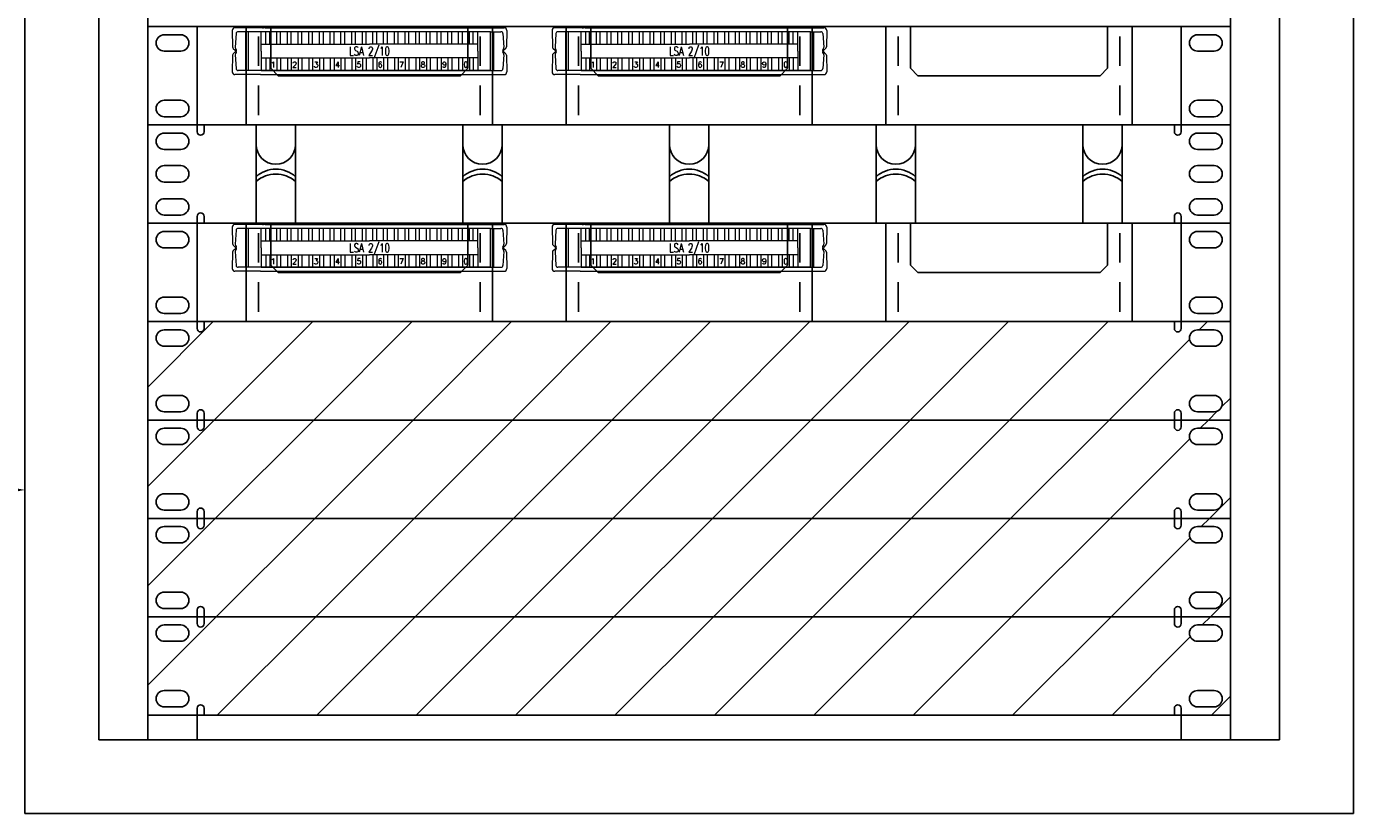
# Model space of a CAD drawing. Header units: millimetres. Extents: x 94562 to 148980, y -25377 to 3008.
# Tile 101 of 140: x 102999 to 103599, y -22596 to -22241. Entities that reach past the tile are written whole.
import ezdxf
from ezdxf.enums import TextEntityAlignment as Align

# ---------------------------------------------------------------- set-up
doc = ezdxf.new("R2010")
doc.units = ezdxf.units.MM
for name, color, linetype, lineweight in [('LSA_NIEROZL', 8, 'Continuous', 9), ('LSA_OPIS', 7, 'Continuous', 5), ('NR_KAT', 7, 'Continuous', 0)]:
    doc.layers.add(name, color=color, linetype=linetype, lineweight=lineweight)
doc.layers.add('tt_pomoc', color=42, linetype='Continuous')
doc.layers.add('tt_symbole', color=40, linetype='Continuous')
doc.styles.add('ROMANS', font='romans', dxfattribs={"width": 0.85})

# ---------------------------------------------------------------- blocks, each defined once
blk = doc.blocks.new('IT_szafa_wisząca_12U')
for p, q in [((281.388, 1503.752), (221.38, 1503.752)), ((221.38, 1441.522), (221.38, 1503.752)), ((281.388, 1441.522), (281.388, 1503.752)), ((224.714, 1500.418), (278.054, 1500.418)), ((224.714, 1444.856), (224.714, 1500.418)), ((226.937, 1444.856), (226.937, 1500.418)), ((229.159, 1499.307), (229.159, 1500.418)), ((273.609, 1499.307), (273.609, 1500.418)), ((275.832, 1444.856), (275.832, 1500.418)), ((278.054, 1444.856), (278.054, 1500.418)), ((221.38, 1493.307), (223.603, 1493.307)), ((221.38, 1484.417), (221.38, 1493.307)), ((223.603, 1493.307), (221.38, 1484.417)), ((223.603, 1493.307), (223.603, 1484.417)), ((279.165, 1493.307), (281.388, 1493.307)), ((279.165, 1484.417), (279.165, 1493.307)), ((281.388, 1493.307), (279.165, 1484.417)), ((281.388, 1493.307), (281.388, 1484.417)), ((223.603, 1484.417), (221.38, 1484.417)), ((281.388, 1484.417), (279.165, 1484.417)), ((229.159, 1444.856), (229.159, 1445.967)), ((273.609, 1444.856), (273.609, 1445.967)), ((224.714, 1444.856), (278.054, 1444.856)), ((221.38, 1441.522), (281.388, 1441.522))]:
    blk.add_line(p, q)
blk = doc.blocks.new('IT_Zaślepka_1U')
h = blk.add_hatch()
h.set_pattern_fill('ANSI31', color=0)
h.set_pattern_definition([(45, (7401.7468, -13729.1714), (-2.245064, 2.245064), [])])
h.paths.add_polyline_path([(2.534, 4.445), (2.534, 4.134, -1), (2.222, 4.134), (2.222, 4.445), (0, 4.445), (0, 0), (2.222, 0), (2.222, 0.311, -1), (2.534, 0.311), (2.534, 0), (46.361, 0), (46.361, 0.311, -1), (46.672, 0.311), (46.672, 0), (48.895, 0), (48.895, 4.445), (46.672, 4.445), (46.672, 4.134, -1), (46.361, 4.134), (46.361, 4.445)])
h.paths.add_polyline_path([(1.482, 3.334), (0.741, 3.334, -1), (0.741, 4.075), (1.482, 4.075, -1)], flags=16)
h.paths.add_polyline_path([(1.482, 0.37), (0.741, 0.37, -1), (0.741, 1.111), (1.482, 1.111, -1)], flags=16)
h.paths.add_polyline_path([(47.413, 4.075), (48.154, 4.075, -1), (48.154, 3.334), (47.413, 3.334, -1)], flags=16)
h.paths.add_polyline_path([(47.413, 1.111), (48.154, 1.111, -1), (48.154, 0.37), (47.413, 0.37, -1)], flags=16)
at = {"color": 0}
for p, q in [((0, 4.445), (0, 0)), ((0, 4.445), (2.222, 4.445)), ((2.222, 4.445), (2.222, 4.134)), ((46.361, 4.445), (2.534, 4.445)), ((2.534, 4.134), (2.534, 4.445)), ((46.361, 4.445), (46.361, 4.134)), ((46.672, 4.134), (46.672, 4.445)), ((48.895, 4.445), (46.672, 4.445)), ((48.895, 0), (48.895, 4.445)), ((0.741, 4.075), (1.482, 4.075)), ((47.413, 4.075), (48.154, 4.075)), ((0.741, 3.334), (1.482, 3.334)), ((47.413, 3.334), (48.154, 3.334)), ((0.741, 1.111), (1.482, 1.111)), ((47.413, 1.111), (48.154, 1.111)), ((0, 0), (2.222, 0)), ((2.222, 0), (0, 0)), ((0.741, 0.37), (1.482, 0.37)), ((2.222, 0), (2.222, 0.311)), ((2.534, 0.311), (2.534, 0)), ((2.534, 0), (46.361, 0)), ((46.361, 0), (2.534, 0)), ((46.361, 0), (46.361, 0.311)), ((46.672, 0.311), (46.672, 0)), ((46.672, 0), (48.895, 0)), ((48.895, 0), (46.672, 0)), ((47.413, 0.37), (48.154, 0.37))]:
    blk.add_line(p, q, dxfattribs=at)
blk.add_lwpolyline([(0, 4.445), (48.895, 4.445), (48.895, 0), (0, 0)], close=True, dxfattribs=at)
for centre, radius, start, end in [((0.741, 3.704), 0.37, 90, 270), ((1.482, 3.704), 0.37, 270, 90), ((2.378, 4.134), 0.156, 180, 0), ((46.517, 4.134), 0.156, 180, 0), ((47.413, 3.704), 0.37, 90, 270), ((48.154, 3.704), 0.37, 270, 90), ((0.741, 0.741), 0.37, 90, 270), ((1.482, 0.741), 0.37, 270, 90), ((47.413, 0.741), 0.37, 90, 270), ((48.154, 0.741), 0.37, 270, 90), ((2.378, 0.311), 0.156, 0, 180), ((46.517, 0.311), 0.156, 0, 180)]:
    blk.add_arc(centre, radius, start, end, dxfattribs=at)
blk = doc.blocks.new('IT_wieszka1U')
at = {"color": 0}
for p, q in [((2.222, 4.445), (0, 4.445)), ((0, 4.445), (0, 0)), ((2.222, 4.445), (2.222, 4.134)), ((46.361, 4.445), (2.534, 4.445)), ((2.534, 4.134), (2.534, 4.445)), ((4.889, 4.445), (4.889, 0)), ((6.668, 4.445), (6.668, 0)), ((14.224, 4.445), (14.224, 0)), ((16.002, 4.445), (16.002, 0)), ((23.559, 4.445), (23.559, 0)), ((25.336, 4.445), (25.336, 0)), ((32.893, 4.445), (32.893, 0)), ((34.671, 4.445), (34.671, 0)), ((42.227, 4.445), (42.227, 0)), ((44.005, 4.445), (44.005, 0)), ((46.361, 4.445), (46.361, 4.134)), ((46.672, 4.134), (46.672, 4.445)), ((48.895, 4.445), (46.672, 4.445)), ((48.895, 0), (48.895, 4.445)), ((0.741, 4.075), (1.482, 4.075)), ((47.413, 4.075), (48.154, 4.075)), ((0.741, 3.334), (1.482, 3.334)), ((47.413, 3.334), (48.154, 3.334)), ((0.741, 2.604), (1.482, 2.604)), ((47.413, 2.604), (48.154, 2.604)), ((0.741, 1.863), (1.482, 1.863)), ((47.413, 1.863), (48.154, 1.863)), ((0.741, 1.111), (1.482, 1.111)), ((47.413, 1.111), (48.154, 1.111)), ((0, 0), (2.222, 0)), ((0.741, 0.37), (1.482, 0.37)), ((2.222, 0), (2.222, 0.311)), ((2.534, 0.311), (2.534, 0)), ((2.534, 0), (46.361, 0)), ((46.361, 0), (46.361, 0.311)), ((46.672, 0.311), (46.672, 0)), ((46.672, 0), (48.895, 0)), ((47.413, 0.37), (48.154, 0.37))]:
    blk.add_line(p, q, dxfattribs=at)
for centre, radius, start, end in [((0.741, 3.704), 0.37, 90, 270), ((1.482, 3.704), 0.37, 270, 90), ((2.378, 4.134), 0.156, 180, 0), ((46.517, 4.134), 0.156, 180, 0), ((47.413, 3.704), 0.37, 90, 270), ((48.154, 3.704), 0.37, 270, 90), ((5.778, 3.556), 0.889, 180, 0), ((15.113, 3.556), 0.889, 180, 0), ((24.447, 3.556), 0.889, 180, 0), ((33.782, 3.556), 0.889, 180, 0), ((43.117, 3.556), 0.889, 180, 0), ((0.741, 2.234), 0.37, 90, 270), ((1.482, 2.234), 0.37, 270, 90), ((5.778, 1.111), 1.334, 48.18969, 131.81031), ((15.113, 1.111), 1.334, 48.18969, 131.81031), ((24.447, 1.111), 1.334, 48.18969, 131.81031), ((33.782, 1.111), 1.334, 48.18969, 131.81031), ((43.117, 1.111), 1.334, 48.18969, 131.81031), ((47.413, 2.234), 0.37, 90, 270), ((48.154, 2.234), 0.37, 270, 90), ((5.778, 0.889), 1.334, 48.18969, 131.81031), ((15.113, 0.889), 1.334, 48.18969, 131.81031), ((24.447, 0.889), 1.334, 48.18969, 131.81031), ((33.782, 0.889), 1.334, 48.18969, 131.81031), ((43.117, 0.889), 1.334, 48.18969, 131.81031), ((0.741, 0.741), 0.37, 90, 270), ((1.482, 0.741), 0.37, 270, 90), ((47.413, 0.741), 0.37, 90, 270), ((48.154, 0.741), 0.37, 270, 90), ((2.378, 0.311), 0.156, 0, 180), ((46.517, 0.311), 0.156, 0, 180)]:
    blk.add_arc(centre, radius, start, end, dxfattribs=at)
blk = doc.blocks.new('zw$BDEB')
at = {"layer": 'LSA_NIEROZL'}
for p, q in [((0.02, 20.78), (0.17, 13.32)), ((12.91, 22.01), (1.23, 22.01)), ((1.76, 19.35), (1.33, 13.13)), ((7.36, 20.2), (2.66, 20.2)), ((6.05, 20.2), (6.05, 2.65)), ((116.68, 20.2), (7.36, 20.2)), ((7.36, 2.65), (7.36, 20.2)), ((13.64, 22.01), (12.91, 22.01)), ((13.11, 11.42), (13.11, 20.2)), ((13.64, 22.01), (14.19, 22.01)), ((14.93, 22.01), (14.19, 22.01)), ((14.93, 22.01), (108.92, 22.01)), ((15.23, 14.53), (15.23, 20.2)), ((16.94, 14.53), (16.94, 20.2)), ((20.07, 14.53), (20.07, 20.2)), ((21.78, 14.53), (21.78, 20.2)), ((24.91, 14.53), (24.91, 20.2)), ((26.62, 14.53), (26.62, 20.2)), ((29.75, 14.53), (29.75, 20.2)), ((31.47, 14.53), (31.47, 20.2)), ((34.59, 14.53), (34.59, 20.2)), ((36.31, 14.53), (36.31, 20.2)), ((39.43, 14.53), (39.43, 20.2)), ((41.15, 14.53), (41.15, 20.2)), ((44.27, 14.53), (44.27, 20.2)), ((45.99, 14.53), (45.99, 20.2)), ((49.11, 14.53), (49.11, 20.2)), ((50.83, 14.53), (50.83, 20.2)), ((53.96, 14.53), (53.96, 20.2)), ((55.67, 14.53), (55.67, 20.2)), ((58.8, 14.53), (58.8, 20.2)), ((60.51, 14.53), (60.51, 20.2)), ((116.68, 20.2), (62.02, 20.2)), ((63.54, 14.53), (63.54, 20.2)), ((65.25, 14.53), (65.25, 20.2)), ((68.38, 14.53), (68.38, 20.2)), ((70.09, 14.53), (70.09, 20.2)), ((73.22, 14.53), (73.22, 20.2)), ((74.93, 14.53), (74.93, 20.2)), ((78.06, 14.53), (78.06, 20.2)), ((79.77, 14.53), (79.77, 20.2)), ((82.9, 14.53), (82.9, 20.2)), ((84.61, 14.53), (84.61, 20.2)), ((87.74, 14.53), (87.74, 20.2)), ((89.45, 14.53), (89.45, 20.2)), ((92.58, 14.53), (92.58, 20.2)), ((94.3, 14.53), (94.3, 20.2)), ((97.42, 14.53), (97.42, 20.2)), ((99.14, 14.53), (99.14, 20.2)), ((102.26, 14.53), (102.26, 20.2)), ((103.98, 14.53), (103.98, 20.2)), ((107.1, 14.53), (107.1, 20.2)), ((108.82, 14.53), (108.82, 20.2)), ((108.92, 22.01), (111.34, 22.01)), ((110.94, 11.42), (110.94, 20.2)), ((111.34, 22.01), (122.81, 22.01)), ((116.68, 2.65), (116.68, 20.2)), ((116.68, 20.2), (121.38, 20.2)), ((118, 20.2), (118, 2.65)), ((122.29, 19.35), (122.72, 13.13)), ((124.02, 20.78), (123.88, 13.32)), ((0.49, 12.6), (1.52, 11.65)), ((1.88, 11.83), (1.73, 11.99)), ((13.11, 14.53), (62.02, 14.53)), ((110.94, 14.53), (62.02, 14.53)), ((122.17, 11.83), (122.32, 11.99)), ((123.56, 12.6), (122.53, 11.65)), ((0.17, 9.53), (0.02, 2.07)), ((0.49, 10.25), (1.52, 11.2)), ((1.33, 9.73), (1.76, 3.49)), ((1.88, 11.02), (1.73, 10.86)), ((1.81, 11.58), (1.81, 11.58)), ((1.81, 11.26), (1.81, 11.26)), ((13.11, 11.42), (13.11, 2.65)), ((13.11, 8.31), (62.02, 8.31)), ((15.23, 8.31), (15.23, 2.65)), ((16.94, 8.31), (16.94, 2.65)), ((20.07, 8.31), (20.07, 2.65)), ((21.78, 8.31), (21.78, 2.65)), ((24.91, 8.31), (24.91, 2.65)), ((26.62, 8.31), (26.62, 2.65)), ((29.75, 8.31), (29.75, 2.65)), ((31.47, 8.31), (31.47, 2.65)), ((34.59, 8.31), (34.59, 2.65)), ((36.31, 8.31), (36.31, 2.65)), ((39.43, 8.31), (39.43, 2.65)), ((41.15, 8.31), (41.15, 2.65)), ((44.27, 8.31), (44.27, 2.65)), ((45.99, 8.31), (45.99, 2.65)), ((49.11, 8.31), (49.11, 2.65)), ((50.83, 8.31), (50.83, 2.65)), ((53.96, 8.31), (53.96, 2.65)), ((55.67, 8.31), (55.67, 2.65)), ((58.8, 8.31), (58.8, 2.65)), ((60.51, 8.31), (60.51, 2.65)), ((110.94, 8.31), (62.02, 8.31)), ((63.54, 8.31), (63.54, 2.65)), ((65.25, 8.31), (65.25, 2.65)), ((68.38, 8.31), (68.38, 2.65)), ((70.09, 8.31), (70.09, 2.65)), ((73.22, 8.31), (73.22, 2.65)), ((74.93, 8.31), (74.93, 2.65)), ((78.06, 8.31), (78.06, 2.65)), ((79.77, 8.31), (79.77, 2.65)), ((82.9, 8.31), (82.9, 2.65)), ((84.61, 8.31), (84.61, 2.65)), ((87.74, 8.31), (87.74, 2.65)), ((89.45, 8.31), (89.45, 2.65)), ((92.58, 8.31), (92.58, 2.65)), ((94.3, 8.31), (94.3, 2.65)), ((97.42, 8.31), (97.42, 2.65)), ((99.14, 8.31), (99.14, 2.65)), ((102.26, 8.31), (102.26, 2.65)), ((103.98, 8.31), (103.98, 2.65)), ((107.1, 8.31), (107.1, 2.65)), ((108.82, 8.31), (108.82, 2.65)), ((110.94, 11.42), (110.94, 2.65)), ((122.17, 11.02), (122.32, 10.86)), ((122.24, 11.58), (122.24, 11.58)), ((122.24, 11.26), (122.24, 11.26)), ((122.72, 9.73), (122.29, 3.49)), ((123.56, 10.25), (122.53, 11.2)), ((123.88, 9.53), (124.02, 2.07)), ((12.71, 0.83), (1.23, 0.83)), ((7.36, 2.65), (2.66, 2.65)), ((62.02, 2.65), (7.36, 2.65)), ((12.71, 0.83), (15.13, 0.83)), ((13.11, 2.65), (116.68, 2.65)), ((15.13, 0.83), (109.12, 0.83)), ((116.68, 2.65), (62.02, 2.65)), ((109.12, 0.83), (109.85, 0.83)), ((109.85, 0.83), (110.41, 0.83)), ((110.41, 0.83), (111.14, 0.83)), ((111.14, 0.83), (122.81, 0.83)), ((116.68, 2.65), (121.38, 2.65))]:
    blk.add_line(p, q, dxfattribs=at)
for centre, radius, start, end in [((1.23, 20.8), 1.21, 90, 181.08907), ((2.66, 19.29), 0.908, 90, 176.03654), ((121.38, 19.29), 0.908, 3.96346, 90), ((122.81, 20.8), 1.21, 358.91093, 90), ((1.17, 13.34), 1.01, 181.08907, 227.281), ((2.83, 13.02), 1.51, 176.03654, 222.89405), ((121.21, 13.02), 1.51, 317.10595, 3.96346), ((122.87, 13.34), 1.01, 312.719, 358.91093), ((1.17, 9.51), 1.01, 132.719, 178.91093), ((2.84, 9.83), 1.51, 137.10595, 183.92728), ((1.72, 11.87), 0.303, 227.281, 286.70646), ((1.72, 10.97), 0.303, 73.29354, 132.719), ((1.77, 11.73), 0.151, 286.70646, 42.89405), ((1.77, 11.12), 0.151, 317.10595, 73.29354), ((122.28, 11.73), 0.151, 137.10595, 253.29354), ((122.28, 11.12), 0.151, 106.70646, 222.89405), ((122.33, 11.87), 0.303, 253.29354, 312.719), ((122.33, 10.97), 0.303, 47.281, 106.70646), ((121.21, 9.83), 1.51, 356.07272, 42.89405), ((122.87, 9.51), 1.01, 1.08907, 47.281), ((1.23, 2.04), 1.21, 178.91093, 270), ((2.66, 3.56), 0.908, 183.92728, 270), ((121.38, 3.56), 0.908, 270, 356.07272), ((122.81, 2.04), 1.21, 270, 1.08907)]:
    blk.add_arc(centre, radius, start, end, dxfattribs=at)
at = {"layer": 'LSA_OPIS', "style": 'ROMANS'}
for s, p in [('1', (18.5, 5.34)), ('2', (28.18, 5.34)), ('3', (37.86, 5.34)), ('4', (47.54, 5.34)), ('5', (57.23, 5.34)), ('6', (66.81, 5.34)), ('7', (76.49, 5.34)), ('8', (86.17, 5.34)), ('9', (95.85, 5.34)), ('0', (105.53, 5.34))]:
    blk.add_text(s, height=2.52, dxfattribs=at).set_placement(p, align=Align.MIDDLE)
at = {"layer": 'NR_KAT', "style": 'ROMANS', "width": 0.7}
blk.add_text('LSA 2/10', height=4, dxfattribs=at).set_placement((62.02, 11.42), align=Align.MIDDLE_CENTER)
blk = doc.blocks.new('LA_Listwa_UCS')
for p, q in [((48.895, 4.445), (0, 4.445)), ((0, 4.445), (0, 0)), ((2.222, 4.445), (2.222, 0)), ((4.445, 4.445), (4.445, 0)), ((5.556, 4.445), (5.556, 2.556)), ((14.446, 4.445), (14.446, 2.556)), ((15.557, 4.445), (15.557, 0)), ((18.891, 4.445), (18.891, 0)), ((20.003, 4.445), (20.003, 2.556)), ((28.892, 4.445), (28.892, 2.556)), ((30.004, 4.445), (30.004, 0)), ((33.337, 4.445), (33.337, 0)), ((34.449, 4.445), (34.449, 2.556)), ((43.339, 4.445), (43.339, 2.556)), ((44.45, 4.445), (44.45, 0)), ((46.672, 4.445), (46.672, 0)), ((48.895, 0), (48.895, 4.445)), ((0.741, 4.075), (1.482, 4.075)), ((5.001, 4), (5.001, 2.667)), ((15.002, 4), (15.002, 2.667)), ((19.447, 4), (19.447, 2.667)), ((29.448, 4), (29.448, 2.667)), ((33.893, 4), (33.893, 2.667)), ((43.894, 4), (43.894, 2.667)), ((47.413, 4.075), (48.154, 4.075)), ((0.741, 3.334), (1.482, 3.334)), ((47.413, 3.334), (48.154, 3.334)), ((5.556, 2.556), (5.89, 2.222)), ((14.446, 2.556), (14.113, 2.222)), ((20.003, 2.556), (20.336, 2.222)), ((28.892, 2.556), (28.559, 2.222)), ((34.449, 2.556), (34.782, 2.222)), ((43.339, 2.556), (43.005, 2.222)), ((5.89, 2.222), (14.113, 2.222)), ((20.336, 2.222), (28.559, 2.222)), ((34.782, 2.222), (43.005, 2.222)), ((5.001, 1.778), (5.001, 0.444)), ((15.002, 1.778), (15.002, 0.444)), ((19.447, 1.778), (19.447, 0.444)), ((29.448, 1.778), (29.448, 0.444)), ((33.893, 1.778), (33.893, 0.444)), ((43.894, 1.778), (43.894, 0.444)), ((0.741, 1.111), (1.482, 1.111)), ((47.413, 1.111), (48.154, 1.111)), ((0, 0), (48.895, 0)), ((0.741, 0.37), (1.482, 0.37)), ((47.413, 0.37), (48.154, 0.37))]:
    blk.add_line(p, q)
for centre, start, end in [((0.741, 3.704), 90, 270), ((1.482, 3.704), 270, 90), ((47.413, 3.704), 90, 270), ((48.154, 3.704), 270, 90), ((0.741, 0.741), 90, 270), ((1.482, 0.741), 270, 90), ((47.413, 0.741), 90, 270), ((48.154, 0.741), 270, 90)]:
    blk.add_arc(centre, 0.37, start, end)

msp = doc.modelspace()

# ---------------------------------------------------------------- linework, layer by layer
at = {"layer": 'tt_pomoc'}
msp.add_lwpolyline([(102998.75, -22450.12, 0, 15, 0), (102958.75, -22450.12, 15, 15, 0)], format="xyseb", dxfattribs=at)

# ---------------------------------------------------------------- block references
at = {"layer": 'tt_symbole', "xscale": 10, "yscale": 10, "zscale": 10}
for name, p in [('IT_szafa_wisząca_12U', (100784.95, -37011.55)), ('LA_Listwa_UCS', (103054.31, -22285.18)), ('IT_wieszka1U', (103054.31, -22329.63)), ('LA_Listwa_UCS', (103054.31, -22374.08))]:
    msp.add_blockref(name, p, dxfattribs=at)
at = {"layer": 'tt_symbole'}
for p in [(103092.4, -22263.26), (103236.87, -22263.26), (103092.4, -22352.16), (103236.87, -22352.16)]:
    msp.add_blockref('zw$BDEB', p, dxfattribs=at)
at = {"layer": 'tt_symbole', "lineweight": 5, "xscale": 10, "yscale": 10, "zscale": 10}
for p in [(103054.31, -22418.53), (103054.31, -22462.98), (103054.31, -22507.43), (103054.31, -22551.88)]:
    msp.add_blockref('IT_Zaślepka_1U', p, dxfattribs=at)

doc.saveas('drawing.dxf')
